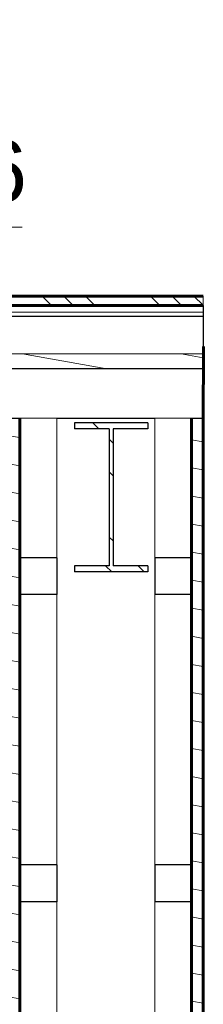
# Model space of a CAD drawing. Header units: millimetres. Extents: x -543656 to -529918, y -2500 to 6290.
# Tile 57 of 58: x -534944 to -534644, y 3883 to 5486. Entities that reach past the tile are written whole.
import ezdxf

# ---------------------------------------------------------------- set-up
doc = ezdxf.new("R2010")
doc.units = ezdxf.units.MM
doc.header["$MEASUREMENT"] = 0
doc.linetypes.add('Wipeout_Contour', pattern=[1000, 0, -1000])
for name, color, linetype in [('2 - KÓTA NS.2D', 7, 'Continuous'), ('2 - ČÁRA HLAVNÍ.2D', 7, 'Continuous'), ('4 - PRVKY ZÁMEČNICKÉ.3D', 7, 'Continuous'), ('4 - STŘEŠNÍ KRYTINA.3D', 7, 'Continuous'), ('5 - SRUB - PRŮVLAKY.4D', 7, 'Continuous'), ('Konstrukce – Dělicí čáry vrstev', 7, 'Continuous'), ('Nové_4 - ZDIVO - STĚNY NENOSNÉ.3D', 7, 'Continuous'), ('Nové_Konstrukce – Dělicí čáry vrstev', 7, 'Continuous'), ('Nové_Výplně – Řezové', 7, 'Continuous'), ('Výplně - Povrchové', 7, 'Continuous'), ('Výplně – Řezové', 7, 'Continuous')]:
    doc.layers.add(name, color=color, linetype=linetype)
doc.styles.add('GENEROVANÝ_STYL_1', font='Arial.ttf')
doc.linetypes.add('ČÁRA PAROZÁBRANA', pattern='A,0,[1,B ŘEZ B-B´1.Shx,S=2.380952,R=0,X=0,Y=0.0075],-300,0', length=300)
pattern_1 = [(170, (-1697940.485, 0), (7.8141678, 44.3163477), [])]

# ---------------------------------------------------------------- blocks, each defined once
blk = doc.blocks.new('Řez_22', base_point=(-1697940.5, 0))
at = {"layer": 'Výplně – Řezové', "linetype": 'Continuous', "lineweight": 0, "true_color": 0x000000}
h = blk.add_hatch(dxfattribs=at)
h.set_pattern_fill('KOV_HLINÍK', color=18, style=0, pattern_type=2)
h.set_pattern_definition([(135, (-1697940.48, 0), (88.388348, 88.388348), []), (135, (-1697958.16, -17.68), (88.388348, 88.388348), []), (135, (-1697975.84, -35.36), (88.388348, 88.388348), [])])
h.paths.add_polyline_path([(-534644.2, 5036.1), (-536119.2, 5036.1), (-536119.2, 5021), (-534644.2, 5021)])
h = blk.add_hatch(dxfattribs=at)
h.set_pattern_fill('DESKY_CETRIS__OSB____', color=18, style=0, pattern_type=2)
h.set_pattern_definition([(0, (-1697940.485, 0), (0, 15), [])])
h.paths.add_polyline_path([(-536119.2, 5002.7), (-534644.2, 5002.7), (-534644.2, 5021), (-536119.2, 5021)])
h = blk.add_hatch(dxfattribs=at)
h.set_pattern_fill('DŘEVO___BEDNĚNÍ', color=18, style=0, pattern_type=2)
h.set_pattern_definition(pattern_1)
h.paths.add_polyline_path([(-534644.2, 4942), (-536119.2, 4942), (-536119.2, 4917.7), (-534644.2, 4917.7)])
at = {"layer": '4 - STŘEŠNÍ KRYTINA.3D', "color": 181, "linetype": 'Continuous', "lineweight": 15, "true_color": 0x9e3eff}
for p, q in [((-536119.2, 5036.1), (-536119.2, 5021)), ((-534644.2, 5036.1), (-534644.2, 5021))]:
    blk.add_line(p, q, dxfattribs=at)
at = {"layer": '4 - STŘEŠNÍ KRYTINA.3D', "color": 181, "linetype": 'Continuous', "lineweight": 60, "true_color": 0x9e3eff}
for p, q in [((-535383.7, 5036.1), (-536119.2, 5036.1)), ((-534644.2, 5036.1), (-535378.7, 5036.1))]:
    blk.add_line(p, q, dxfattribs=at)
at = {"layer": '4 - STŘEŠNÍ KRYTINA.3D', "color": 7, "linetype": 'Continuous', "lineweight": 30, "flags": 128}
for points in [[(-536119.2, 5021), (-536119.2, 5002.7), (-536119.2, 4942)], [(-534644.2, 5021), (-534644.2, 5002.7), (-534644.2, 4942)]]:
    blk.add_lwpolyline(points, dxfattribs=at)
at = {"layer": '4 - STŘEŠNÍ KRYTINA.3D', "color": 7, "linetype": 'Continuous', "lineweight": 0, "flags": 128}
blk.add_lwpolyline([(-534644.2, 4942), (-534644.2, 4917.7), (-534644.2, 4836.7)], dxfattribs=at)
at = {"layer": 'Konstrukce – Dělicí čáry vrstev', "color": 181, "linetype": 'Continuous', "lineweight": 60, "true_color": 0x9e3eff}
for p, q in [((-535378.7, 5036.1), (-535383.7, 5036.1)), ((-534644.2, 5021), (-536119.2, 5021))]:
    blk.add_line(p, q, dxfattribs=at)
at = {"layer": 'Konstrukce – Dělicí čáry vrstev', "color": 7, "linetype": 'Continuous', "lineweight": 30}
for p, q in [((-534644.2, 5002.7), (-536119.2, 5002.7)), ((-534644.2, 4917.7), (-536119.2, 4917.7))]:
    blk.add_line(p, q, dxfattribs=at)
at = {"layer": 'Konstrukce – Dělicí čáry vrstev', "color": 181, "linetype": 'ČÁRA PAROZÁBRANA', "lineweight": 15, "true_color": 0x9e3eff}
blk.add_line((-534644.2, 4942), (-536119.2, 4942), dxfattribs=at)
at = {"color": 254, "linetype": 'Wipeout_Contour', "lineweight": 0, "ltscale": 3214495.222316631}
blk.add_wipeout([(-536119.2, 4836.7), (-536119.2, 4609.7), (-536104.2, 4609.7), (-536104.2, 4829.9), (-534961.2, 4829.9), (-534961.2, 4836.7)], dxfattribs=at).dxf.layer = 'Výplně - Povrchové'
at = {"layer": '4 - STŘEŠNÍ KRYTINA.3D', "color": 181, "linetype": 'Continuous', "lineweight": 30, "true_color": 0x9e3eff}
blk.add_line((-536119.2, 4609.7), (-536119.2, 4836.7), dxfattribs=at)
at = {"layer": '4 - STŘEŠNÍ KRYTINA.3D', "color": 7, "linetype": 'Continuous', "lineweight": 30}
blk.add_line((-534961.2, 4836.7), (-536119.2, 4836.7), dxfattribs=at)
at = {"layer": '4 - STŘEŠNÍ KRYTINA.3D', "color": 7, "linetype": 'Continuous', "lineweight": 0, "flags": 128}
blk.add_lwpolyline([(-536119.2, 4942), (-536119.2, 4917.7), (-536119.2, 4836.7)], dxfattribs=at)
at = {"layer": 'Konstrukce – Dělicí čáry vrstev', "color": 7, "linetype": 'Continuous', "lineweight": 30, "flags": 128}
blk.add_lwpolyline([(-534644.2, 4836.7), (-534663.2, 4836.7), (-534723.2, 4836.7), (-534883.2, 4836.7), (-534943.2, 4836.7), (-534961.2, 4836.7)], dxfattribs=at)
blk = doc.blocks.new('Řez_31', base_point=(-1697940.5, 0))
at = {"layer": 'Nové_4 - ZDIVO - STĚNY NENOSNÉ.3D', "color": 7, "linetype": 'Continuous', "lineweight": 60}
blk.add_line((-534644.2, 4836.7), (-534644.2, 2969), dxfattribs=at)
at = {"color": 254, "linetype": 'Wipeout_Contour', "lineweight": 0, "ltscale": 2139709.24502213}
blk.add_wipeout([(-534883.2, 2600), (-534883.2, 4836.7), (-534943.2, 4836.7), (-534943.2, 2600)], dxfattribs=at).dxf.layer = 'Nové_Výplně – Řezové'
at = {"color": 254, "linetype": 'Wipeout_Contour', "lineweight": 0, "ltscale": 2138829.268214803}
blk.add_wipeout([(-534663.2, 2600), (-534663.2, 4836.7), (-534723.2, 4836.7), (-534723.2, 2600)], dxfattribs=at).dxf.layer = 'Nové_Výplně – Řezové'
at = {"layer": 'Nové_Výplně – Řezové', "linetype": 'Continuous', "lineweight": 0, "true_color": 0x000000}
h = blk.add_hatch(dxfattribs=at)
h.set_pattern_fill('DŘEVO___BEDNĚNÍ', color=18, style=0, pattern_type=2)
h.set_pattern_definition(pattern_1)
h.paths.add_polyline_path([(-534943.2, 2600), (-534943.2, 4836.7), (-534961.2, 4836.7), (-534961.2, 2600)])
h = blk.add_hatch(dxfattribs=at)
h.set_pattern_fill('DŘEVO___BEDNĚNÍ', color=18, style=0, pattern_type=2)
h.set_pattern_definition(pattern_1)
h.paths.add_polyline_path([(-534644.2, 2600), (-534644.2, 4836.7), (-534663.2, 4836.7), (-534663.2, 2600)])
at = {"layer": 'Nové_Konstrukce – Dělicí čáry vrstev', "color": 7, "linetype": 'Continuous', "lineweight": 15}
for p, q in [((-534883.2, 4836.7), (-534883.2, 4610)), ((-534723.2, 4836.7), (-534723.2, 4610)), ((-534883.2, 4550), (-534883.2, 4110)), ((-534723.2, 4550), (-534723.2, 4110)), ((-534883.2, 4050), (-534883.2, 3610)), ((-534723.2, 4050), (-534723.2, 3610))]:
    blk.add_line(p, q, dxfattribs=at)
at = {"layer": 'Nové_Konstrukce – Dělicí čáry vrstev', "color": 7, "linetype": 'Continuous', "lineweight": 60, "flags": 128}
for points in [[(-534943.2, 4836.7), (-534943.2, 4610), (-534943.2, 4550), (-534943.2, 4110), (-534943.2, 4050), (-534943.2, 3610), (-534943.2, 3550), (-534943.2, 3110), (-534943.2, 3050), (-534943.2, 2710), (-534943.2, 2650), (-534943.2, 2600)], [(-534663.2, 4836.7), (-534663.2, 4610), (-534663.2, 4550), (-534663.2, 4110), (-534663.2, 4050), (-534663.2, 3610), (-534663.2, 3550), (-534663.2, 3110), (-534663.2, 3050), (-534663.2, 2710), (-534663.2, 2650), (-534663.2, 2600)]]:
    blk.add_lwpolyline(points, dxfattribs=at)
blk = doc.blocks.new('Řez_98', base_point=(-1697940.5, 0))
at = {"layer": 'Výplně – Řezové', "linetype": 'Continuous', "lineweight": 0, "true_color": 0x000000}
h = blk.add_hatch(dxfattribs=at)
h.set_pattern_fill('KOV_OCEL', color=18, style=0, pattern_type=2)
h.set_pattern_definition([(135, (-1697940.48, 0), (79.549513, 79.549513), []), (135, (-1697967, -26.52), (79.549513, 79.549513), [])])
h.paths.add_polyline_path([(-534854.2, 4586.9), (-534734.2, 4586.9), (-534734.2, 4596.8), (-534791.1, 4596.8), (-534791.1, 4820), (-534734.2, 4820), (-534734.2, 4829.9), (-534854.2, 4829.9), (-534854.2, 4820), (-534797.3, 4820), (-534797.3, 4596.8), (-534854.2, 4596.8)])
at = {"layer": '4 - PRVKY ZÁMEČNICKÉ.3D', "color": 181, "linetype": 'Continuous', "lineweight": 30, "true_color": 0x9e3eff}
for p, q in [((-534854.2, 4829.9), (-534854.2, 4820)), ((-534734.2, 4829.9), (-534734.2, 4820)), ((-534797.3, 4820), (-534854.2, 4820)), ((-534797.3, 4820), (-534797.3, 4596.8)), ((-534791.1, 4820), (-534791.1, 4596.8)), ((-534734.2, 4820), (-534791.1, 4820)), ((-534854.2, 4596.8), (-534854.2, 4586.9)), ((-534797.3, 4596.8), (-534854.2, 4596.8)), ((-534734.2, 4586.9), (-534854.2, 4586.9)), ((-534734.2, 4596.8), (-534791.1, 4596.8)), ((-534734.2, 4596.8), (-534734.2, 4586.9))]:
    blk.add_line(p, q, dxfattribs=at)
at = {"layer": '4 - PRVKY ZÁMEČNICKÉ.3D', "color": 181, "linetype": 'Continuous', "lineweight": 30, "true_color": 0x9e3eff, "flags": 128}
blk.add_lwpolyline([(-534734.2, 4829.9), (-534794.2, 4829.9), (-534854.2, 4829.9)], dxfattribs=at)
blk = doc.blocks.new('Řez_102', base_point=(-1697940.5, 0))
at = {"layer": '5 - SRUB - PRŮVLAKY.4D', "color": 7, "linetype": 'Continuous', "lineweight": 30}
for p, q in [((-534883.2, 4110), (-534943.2, 4110)), ((-534883.2, 4050), (-534943.2, 4050))]:
    blk.add_line(p, q, dxfattribs=at)
at = {"layer": 'Konstrukce – Dělicí čáry vrstev', "color": 7, "linetype": 'Continuous', "lineweight": 30}
blk.add_line((-534883.2, 4110), (-534883.2, 4050), dxfattribs=at)
blk = doc.blocks.new('Řez_103', base_point=(-1697940.5, 0))
at = {"layer": '5 - SRUB - PRŮVLAKY.4D', "color": 7, "linetype": 'Continuous', "lineweight": 30}
for p, q in [((-534883.2, 4610), (-534943.2, 4610)), ((-534883.2, 4550), (-534943.2, 4550))]:
    blk.add_line(p, q, dxfattribs=at)
at = {"layer": 'Konstrukce – Dělicí čáry vrstev', "color": 7, "linetype": 'Continuous', "lineweight": 30}
blk.add_line((-534883.2, 4610), (-534883.2, 4550), dxfattribs=at)
blk = doc.blocks.new('Řez_107', base_point=(-1697940.5, 0))
at = {"layer": '5 - SRUB - PRŮVLAKY.4D', "color": 7, "linetype": 'Continuous', "lineweight": 30}
for p, q in [((-534663.2, 4110), (-534723.2, 4110)), ((-534663.2, 4050), (-534723.2, 4050))]:
    blk.add_line(p, q, dxfattribs=at)
at = {"layer": 'Konstrukce – Dělicí čáry vrstev', "color": 7, "linetype": 'Continuous', "lineweight": 30}
blk.add_line((-534723.2, 4110), (-534723.2, 4050), dxfattribs=at)
blk = doc.blocks.new('Řez_108', base_point=(-1697940.5, 0))
at = {"layer": '5 - SRUB - PRŮVLAKY.4D', "color": 7, "linetype": 'Continuous', "lineweight": 30}
for p, q in [((-534663.2, 4610), (-534723.2, 4610)), ((-534663.2, 4550), (-534723.2, 4550))]:
    blk.add_line(p, q, dxfattribs=at)
at = {"layer": 'Konstrukce – Dělicí čáry vrstev', "color": 7, "linetype": 'Continuous', "lineweight": 30}
blk.add_line((-534723.2, 4610), (-534723.2, 4550), dxfattribs=at)
blk = doc.blocks.new('Kóta_4', base_point=(-535419.2, 5036.1))
at = {"layer": '2 - KÓTA NS.2D', "color": 96, "linetype": 'Continuous', "lineweight": 15, "true_color": 0x007d00}
for p, q in [((-535419.2, 5036.1), (-535419.2, 5486.1)), ((-535419.2, 5036.1), (-535531.7, 5148.6)), ((-535531.7, 5148.6), (-535419.2, 5148.6)), ((-535419.2, 5148.6), (-534939.7, 5148.6))]:
    blk.add_line(p, q, dxfattribs=at)
at = {"layer": '2 - KÓTA NS.2D', "color": 96, "linetype": 'Continuous', "lineweight": 0, "true_color": 0x007d00}
for q in [(-535503.6, 5036.1), (-535334.8, 5036.1)]:
    blk.add_line((-535419.2, 5036.1), q, dxfattribs=at)
at = {"layer": '2 - KÓTA NS.2D', "color": 96, "lineweight": 0, "true_color": 0x007d00, "insert": (-535363, 5171.1), "char_height": 100, "attachment_point": 7, "style": 'GENEROVANÝ_STYL_1'}
blk.add_mtext('\\A1;{\\pql;\\fArial|b0|i0|c0|p0;\\W1.000000;+5,036}', dxfattribs=at)

msp = doc.modelspace()

# ---------------------------------------------------------------- block references
at = {"layer": '4 - STŘEŠNÍ KRYTINA.3D', "lineweight": 0}
msp.add_blockref('Řez_22', (-1697940.5, 0), dxfattribs=at)

# ---------------------------------------------------------------- next in the draw order: block references
at = {"layer": '2 - KÓTA NS.2D', "color": 96, "linetype": 'Continuous', "lineweight": 0, "true_color": 0x007d00}
msp.add_blockref('Kóta_4', (-535419.2, 5036.1), dxfattribs=at)
at = {"layer": 'Nové_4 - ZDIVO - STĚNY NENOSNÉ.3D', "lineweight": 0}
msp.add_blockref('Řez_31', (-1697940.5, 0), dxfattribs=at)

# ---------------------------------------------------------------- next in the draw order: linework, layer by layer
at = {"layer": '2 - ČÁRA HLAVNÍ.2D', "color": 181, "linetype": 'Continuous', "lineweight": 60, "true_color": 0x9e3eff}
msp.add_line((-534643.8, 4953.9), (-534644.2, 4829.9), dxfattribs=at)

# ---------------------------------------------------------------- next in the draw order: block references
at = {"layer": '4 - PRVKY ZÁMEČNICKÉ.3D', "lineweight": 0}
msp.add_blockref('Řez_98', (-1697940.5, 0), dxfattribs=at)
at = {"layer": '5 - SRUB - PRŮVLAKY.4D', "lineweight": 0}
for name in ['Řez_103', 'Řez_108', 'Řez_102', 'Řez_107']:
    msp.add_blockref(name, (-1697940.5, 0), dxfattribs=at)

doc.saveas('drawing.dxf')
